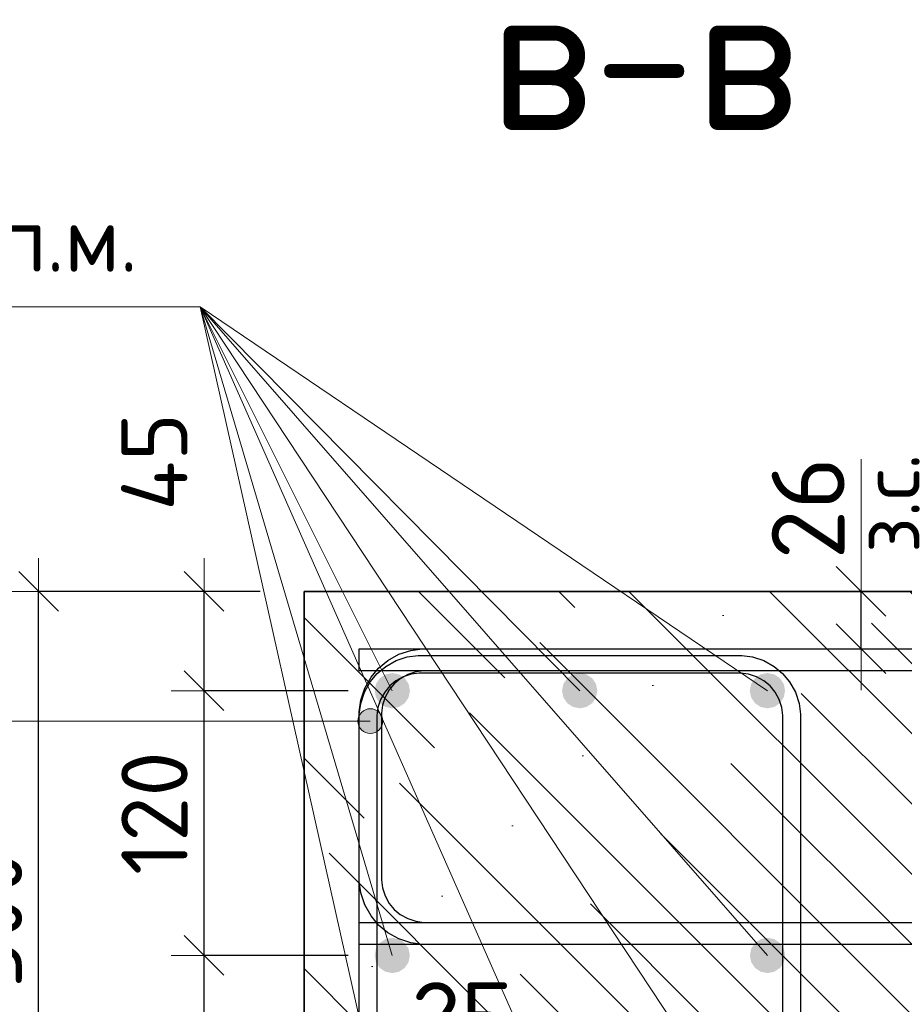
# Model space of a CAD drawing. Header units: metres. Extents: x -38 to 90, y -15 to 21.
# Tile 117 of 127: x 72.085 to 72.486, y 6.396 to 6.843. Entities that reach past the tile are written whole.
import ezdxf

# ---------------------------------------------------------------- set-up
doc = ezdxf.new("R2010")
doc.units = ezdxf.units.M
doc.header["$PDMODE"] = 65
for name, color, linetype, lineweight in [('XR$4$Арм. стержнями верхней зоны', 180, 'Continuous', 35), ('XR$4$Арм. стержнями нижней зоны', 180, 'Continuous', 35), ('XR$4$Арм.стержн. Арматура края', 96, 'Continuous', 35), ('XR$4$Арм.стержн. Хомут', 240, 'Continuous', 35), ('XR$4$Арм.стержн.горизонт. 1', 180, 'Continuous', 35), ('XR$4$Размерная линия (1)', 7, 'Continuous', 13), ('XR$4$Размерная линия_ общее', 7, 'Continuous', 13)]:
    doc.layers.add(name, color=color, linetype=linetype, lineweight=lineweight)
doc.styles.add('ISOCPEUR', font='txt')
doc.dimstyles.new('DIMSTYLE_10', dxfattribs={"dimtxt": 0.033, "dimasz": 0.0375, "dimexe": 0, "dimexo": 0, "dimgap": 0.0165, "dimtad": 2, "dimdec": 0, "dimlfac": 1000, "dimrnd": 1, "dimzin": 12, "dimdsep": 46, "dimtxsty": 'ISOCPEUR', "dimblk1": 'ALL_ML_STRICH', "dimblk2": 'ALL_ML_STRICH', "dimsah": 1, "dimcen": 0, "dimclrd": 7, "dimclre": 256, "dimclrt": 7, "dimadec": 0, "dimazin": 0, "dimtfac": 1, "dimtdec": 0, "dimtix": 1, "dimtmove": 2, "dimatfit": 3, "dimfxl": 0, "dimtvp": 1.2, "dimtzin": 0, "dimlwd": 0, "dimlwe": -3, "dimarcsym": 0})
doc.dimstyles.new('DIMSTYLE_12', dxfattribs={"dimtxt": 0.03, "dimasz": 0.03, "dimexe": 0, "dimexo": 0, "dimgap": 0.015, "dimtad": 2, "dimdec": 0, "dimlfac": 1000, "dimrnd": 1, "dimzin": 12, "dimdsep": 46, "dimtxsty": 'ISOCPEUR', "dimblk1": 'ALL_ML_STRICH', "dimblk2": 'ALL_ML_STRICH', "dimsah": 1, "dimcen": 0, "dimclrd": 7, "dimclre": 256, "dimclrt": 7, "dimadec": 0, "dimazin": 0, "dimtfac": 1, "dimtdec": 0, "dimtix": 1, "dimtmove": 2, "dimatfit": 3, "dimfxl": 0, "dimtzin": 0, "dimlwd": 0, "dimlwe": -3, "dimarcsym": 0})
doc.dimstyles.new('DIMSTYLE_14', dxfattribs={"dimtxt": 0.03, "dimasz": 0.03, "dimexe": 0, "dimexo": 0, "dimgap": 0.015, "dimtad": 2, "dimdec": 0, "dimlfac": 1000, "dimrnd": 1, "dimzin": 12, "dimdsep": 46, "dimtxsty": 'ISOCPEUR', "dimblk1": 'ALL_ML_STRICH', "dimblk2": 'ALL_ML_STRICH', "dimsah": 1, "dimcen": 0, "dimclrd": 7, "dimclre": 256, "dimclrt": 7, "dimadec": 0, "dimazin": 0, "dimtfac": 1, "dimtdec": 0, "dimtix": 1, "dimtmove": 2, "dimatfit": 3, "dimfxl": 0, "dimtvp": 1.2, "dimtzin": 0, "dimlwd": 0, "dimlwe": -3, "dimarcsym": 0})

# ---------------------------------------------------------------- blocks, each defined once
blk = doc.blocks.new('ALL_ML_STRICH')
at = {"color": 0, "linetype": 'ByBlock', "lineweight": -2}
for p, q in [((0, -0.5), (0, 0.5)), ((-0.3, -0.3), (0.3, 0.3)), ((-1, 0), (0.5, 0))]:
    blk.add_line(p, q, dxfattribs=at)
blk = doc.blocks.new('*D91')
at = {"layer": 'DEFPOINTS', "color": 7, "linetype": 'Continuous', "lineweight": 13, "transparency": 33554687}
for p in [(72.21436, 6.58345), (72.09402, 6.28345), (72.21432, 6.28345)]:
    blk.add_point(p, dxfattribs=at)
at = {"layer": 'XR$4$Размерная линия (1)', "color": 9, "linetype": 'Continuous', "lineweight": -2, "true_color": 0xc7c7c7, "transparency": 33554687}
for p, q in [((72.19436, 6.58345), (72.09402, 6.58345)), ((72.19432, 6.28345), (72.09402, 6.28345))]:
    blk.add_line(p, q, dxfattribs=at)
at = {"layer": 'XR$4$Размерная линия (1)', "color": 7, "linetype": 'Continuous', "lineweight": -2, "transparency": 33554687}
blk.add_line((72.09402, 6.28345), (72.09402, 6.58345), dxfattribs=at)
at = {"layer": 'XR$4$Размерная линия (1)', "color": 7, "linetype": 'Continuous', "lineweight": 13, "transparency": 33554687, "xscale": 0.03, "yscale": 0.03, "zscale": 0.03}
for p, rotation in [((72.09402, 6.58345), 90), ((72.09402, 6.28345), 270)]:
    blk.add_blockref('ALL_ML_STRICH', p, dxfattribs=dict(at, rotation=rotation))
at = {"layer": 'XR$4$Размерная линия (1)', "color": 7, "linetype": 'Continuous', "lineweight": 13, "transparency": 33554687, "insert": (72.07152, 6.43495), "char_height": 0.03, "width": 0.09, "attachment_point": 5, "rotation": 90, "style": 'ISOCPEUR'}
blk.add_mtext('\\A1;{300}', dxfattribs=at)
blk = doc.blocks.new('*D97')
at = {"layer": 'DEFPOINTS', "color": 7, "linetype": 'Continuous', "lineweight": 13, "transparency": 33554687}
for p in [(72.21432, 6.36582), (72.21432, 6.33083), (72.23932, 6.32583)]:
    blk.add_point(p, dxfattribs=at)
at = {"layer": 'XR$4$Размерная линия_ общее', "color": 253, "linetype": 'Continuous', "lineweight": -2, "true_color": 0xa0a0a0, "transparency": 33554687}
for p, q in [((72.21432, 6.35083), (72.21432, 6.36582)), ((72.23932, 6.34583), (72.23932, 6.36582))]:
    blk.add_line(p, q, dxfattribs=at)
at = {"layer": 'XR$4$Размерная линия_ общее', "color": 7, "linetype": 'Continuous', "lineweight": -2, "transparency": 33554687}
blk.add_line((72.21432, 6.36582), (72.23932, 6.36582), dxfattribs=at)
at = {"layer": 'XR$4$Размерная линия_ общее', "color": 7, "linetype": 'Continuous', "lineweight": 13, "transparency": 33554687, "xscale": 0.0375, "yscale": 0.0375, "zscale": 0.0375, "rotation": 180}
blk.add_blockref('ALL_ML_STRICH', (72.21432, 6.36582), dxfattribs=at)
at = {"layer": 'XR$4$Размерная линия_ общее', "color": 7, "linetype": 'Continuous', "lineweight": 13, "transparency": 33554687, "xscale": 0.0375, "yscale": 0.0375, "zscale": 0.0375}
blk.add_blockref('ALL_ML_STRICH', (72.23932, 6.36582), dxfattribs=at)
at = {"layer": 'XR$4$Размерная линия_ общее', "color": 7, "linetype": 'Continuous', "lineweight": 13, "transparency": 33554687, "insert": (72.28605, 6.38982), "char_height": 0.033, "width": 0.066, "attachment_point": 5, "style": 'ISOCPEUR'}
blk.add_mtext('\\A1;{25}', dxfattribs=at)
at = {"layer": 'XR$4$Размерная линия_ общее', "color": 7, "linetype": 'Continuous', "lineweight": 13, "transparency": 33554687, "insert": (72.2591, 6.36561), "char_height": 0.027, "width": 0.00135, "attachment_point": 1, "line_spacing_factor": 0.60241, "style": 'ISOCPEUR'}
blk.add_mtext('з.с.', dxfattribs=at)
blk = doc.blocks.new('*D169')
at = {"layer": 'DEFPOINTS', "color": 7, "linetype": 'Continuous', "lineweight": 13, "transparency": 33554687}
for p in [(72.25428, 6.41845), (72.16902, 6.32345), (72.25428, 6.32345)]:
    blk.add_point(p, dxfattribs=at)
at = {"layer": 'XR$4$Размерная линия (1)', "color": 9, "linetype": 'Continuous', "lineweight": -2, "true_color": 0xc7c7c7, "transparency": 33554687}
for p, q in [((72.23428, 6.41845), (72.16902, 6.41845)), ((72.23428, 6.32345), (72.16902, 6.32345))]:
    blk.add_line(p, q, dxfattribs=at)
at = {"layer": 'XR$4$Размерная линия (1)', "color": 7, "linetype": 'Continuous', "lineweight": -2, "transparency": 33554687}
blk.add_line((72.16902, 6.32345), (72.16902, 6.41845), dxfattribs=at)
at = {"layer": 'XR$4$Размерная линия (1)', "color": 7, "linetype": 'Continuous', "lineweight": 13, "transparency": 33554687, "xscale": 0.03, "yscale": 0.03, "zscale": 0.03}
for p, rotation in [((72.16902, 6.41845), 90), ((72.16902, 6.32345), 270)]:
    blk.add_blockref('ALL_ML_STRICH', p, dxfattribs=dict(at, rotation=rotation))
at = {"layer": 'XR$4$Размерная линия (1)', "color": 7, "linetype": 'Continuous', "lineweight": 13, "transparency": 33554687, "insert": (72.14652, 6.37245), "char_height": 0.03, "width": 0.06, "attachment_point": 5, "rotation": 90, "style": 'ISOCPEUR'}
blk.add_mtext('\\A1;{95}', dxfattribs=at)
blk = doc.blocks.new('*D170')
at = {"layer": 'DEFPOINTS', "color": 7, "linetype": 'Continuous', "lineweight": 13, "transparency": 33554687}
for p in [(72.25428, 6.53845), (72.16902, 6.41845), (72.25428, 6.41845)]:
    blk.add_point(p, dxfattribs=at)
at = {"layer": 'XR$4$Размерная линия (1)', "color": 9, "linetype": 'Continuous', "lineweight": -2, "true_color": 0xc7c7c7, "transparency": 33554687}
for p, q in [((72.23428, 6.53845), (72.16902, 6.53845)), ((72.23428, 6.41845), (72.16902, 6.41845))]:
    blk.add_line(p, q, dxfattribs=at)
at = {"layer": 'XR$4$Размерная линия (1)', "color": 7, "linetype": 'Continuous', "lineweight": -2, "transparency": 33554687}
blk.add_line((72.16902, 6.41845), (72.16902, 6.53845), dxfattribs=at)
at = {"layer": 'XR$4$Размерная линия (1)', "color": 7, "linetype": 'Continuous', "lineweight": 13, "transparency": 33554687, "xscale": 0.03, "yscale": 0.03, "zscale": 0.03}
for p, rotation in [((72.16902, 6.53845), 90), ((72.16902, 6.41845), 270)]:
    blk.add_blockref('ALL_ML_STRICH', p, dxfattribs=dict(at, rotation=rotation))
at = {"layer": 'XR$4$Размерная линия (1)', "color": 7, "linetype": 'Continuous', "lineweight": 13, "transparency": 33554687, "insert": (72.14652, 6.48295), "char_height": 0.03, "width": 0.09, "attachment_point": 5, "rotation": 90, "style": 'ISOCPEUR'}
blk.add_mtext('\\A1;{120}', dxfattribs=at)
blk = doc.blocks.new('*D171')
at = {"layer": 'DEFPOINTS', "color": 7, "linetype": 'Continuous', "lineweight": 13, "transparency": 33554687}
for p in [(72.21432, 6.58345), (72.16902, 6.53845), (72.25428, 6.53845)]:
    blk.add_point(p, dxfattribs=at)
at = {"layer": 'XR$4$Размерная линия (1)', "color": 9, "linetype": 'Continuous', "lineweight": -2, "true_color": 0xc7c7c7, "transparency": 33554687}
for p, q in [((72.19432, 6.58345), (72.16902, 6.58345)), ((72.23428, 6.53845), (72.16902, 6.53845))]:
    blk.add_line(p, q, dxfattribs=at)
at = {"layer": 'XR$4$Размерная линия (1)', "color": 7, "linetype": 'Continuous', "lineweight": -2, "transparency": 33554687}
blk.add_line((72.16902, 6.53845), (72.16902, 6.58345), dxfattribs=at)
at = {"layer": 'XR$4$Размерная линия (1)', "color": 7, "linetype": 'Continuous', "lineweight": 13, "transparency": 33554687, "xscale": 0.03, "yscale": 0.03, "zscale": 0.03}
for p, rotation in [((72.16902, 6.58345), 90), ((72.16902, 6.53845), 270)]:
    blk.add_blockref('ALL_ML_STRICH', p, dxfattribs=dict(at, rotation=rotation))
at = {"layer": 'XR$4$Размерная линия (1)', "color": 7, "linetype": 'Continuous', "lineweight": 13, "transparency": 33554687, "insert": (72.14645, 6.64217), "char_height": 0.03, "width": 0.06, "attachment_point": 5, "rotation": 90, "style": 'ISOCPEUR'}
blk.add_mtext('\\A1;{45}', dxfattribs=at)
blk = doc.blocks.new('*D179')
at = {"layer": 'DEFPOINTS', "color": 7, "linetype": 'Continuous', "lineweight": 13, "transparency": 33554687}
for p in [(72.42673, 6.58345), (72.42673, 6.55745), (72.46671, 6.55745)]:
    blk.add_point(p, dxfattribs=at)
at = {"layer": 'XR$4$Размерная линия_ общее', "color": 253, "linetype": 'Continuous', "lineweight": -2, "true_color": 0xa0a0a0, "transparency": 33554687}
for p, q in [((72.44673, 6.58345), (72.46671, 6.58345)), ((72.44673, 6.55745), (72.46671, 6.55745))]:
    blk.add_line(p, q, dxfattribs=at)
at = {"layer": 'XR$4$Размерная линия_ общее', "color": 7, "linetype": 'Continuous', "lineweight": -2, "transparency": 33554687}
blk.add_line((72.46671, 6.55745), (72.46671, 6.58345), dxfattribs=at)
at = {"layer": 'XR$4$Размерная линия_ общее', "color": 7, "linetype": 'Continuous', "lineweight": 13, "transparency": 33554687, "xscale": 0.0375, "yscale": 0.0375, "zscale": 0.0375}
for p, rotation in [((72.46671, 6.58345), 90), ((72.46671, 6.55745), 270)]:
    blk.add_blockref('ALL_ML_STRICH', p, dxfattribs=dict(at, rotation=rotation))
at = {"layer": 'XR$4$Размерная линия_ общее', "color": 7, "linetype": 'Continuous', "lineweight": 13, "transparency": 33554687, "insert": (72.46625, 6.60081), "char_height": 0.027, "width": 0.00135, "attachment_point": 1, "rotation": 90, "line_spacing_factor": 0.60241, "style": 'ISOCPEUR'}
blk.add_mtext('з.с.', dxfattribs=at)
at = {"layer": 'XR$4$Размерная линия_ общее', "color": 7, "linetype": 'Continuous', "lineweight": 13, "transparency": 33554687, "insert": (72.44271, 6.62117), "char_height": 0.033, "width": 0.066, "attachment_point": 5, "rotation": 90, "style": 'ISOCPEUR'}
blk.add_mtext('\\A1;{26}', dxfattribs=at)

msp = doc.modelspace()

# ---------------------------------------------------------------- hatches: boundary and pattern name
at = {"linetype": 'Continuous', "lineweight": 13, "transparency": 33554687}
h = msp.add_hatch(dxfattribs=at)
h.set_pattern_fill('__________540', scale=0.015, style=0, pattern_type=2)
h.set_pattern_definition([(135, (0, 0), (-0.031819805, -0.031819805), [0.4, -0.05, 0, -0.05]), (135, (-0.01591, -0.01591), (-0.031819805, -0.031819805), [0.8, -0.1, 0.1, -0.1])])
h.paths.add_polyline_path([(72.21432, 6.58345), (72.21432, 6.38345), (72.62859, 6.38345), (72.62859, 6.58345)], flags=0)
at = {"layer": 'XR$4$Арм.стержн. Арматура края', "linetype": 'Continuous', "lineweight": 13, "transparency": 33554687}
for points in [[(72.23948, 6.52745), (72.24151, 6.5198), (72.24151, 6.52948)], [(72.24151, 6.52948), (72.24432, 6.51902), (72.24432, 6.53027)], [(72.24151, 6.52948), (72.24151, 6.5198), (72.24432, 6.51902)], [(72.24432, 6.53027), (72.24432, 6.51902), (72.24713, 6.5198)], [(72.24432, 6.53027), (72.24713, 6.5198), (72.24713, 6.52948)], [(72.24713, 6.52948), (72.24713, 6.5198), (72.24916, 6.52183)], [(72.24713, 6.52948), (72.24916, 6.52183), (72.24916, 6.52745)], [(72.23948, 6.52183), (72.23948, 6.52745), (72.2387, 6.52464)], [(72.23948, 6.52745), (72.23948, 6.52183), (72.24151, 6.5198)], [(72.24916, 6.52745), (72.24916, 6.52183), (72.24995, 6.52464)]]:
    msp.add_hatch(color=7, dxfattribs=at).paths.add_polyline_path(points)
at = {"layer": 'XR$4$Арм.стержн.горизонт. 1', "linetype": 'Continuous', "lineweight": 50, "transparency": 33554687}
for points in [[(72.26228, 6.53845), (72.26168, 6.54151), (72.25994, 6.54411), (72.25735, 6.54584), (72.25428, 6.54645), (72.25122, 6.54584), (72.24863, 6.54411), (72.24689, 6.54151), (72.24628, 6.53845), (72.24689, 6.53539), (72.24863, 6.53279), (72.25122, 6.53106), (72.25428, 6.53045), (72.25735, 6.53106), (72.25994, 6.53279), (72.26168, 6.53539)], [(72.34721, 6.53845), (72.3466, 6.54151), (72.34487, 6.54411), (72.34227, 6.54584), (72.33921, 6.54645), (72.33615, 6.54584), (72.33355, 6.54411), (72.33182, 6.54151), (72.33121, 6.53845), (72.33182, 6.53539), (72.33355, 6.53279), (72.33615, 6.53106), (72.33921, 6.53045), (72.34227, 6.53106), (72.34487, 6.53279), (72.3466, 6.53539)], [(72.43228, 6.53845), (72.43168, 6.54151), (72.42994, 6.54411), (72.42735, 6.54584), (72.42428, 6.54645), (72.42122, 6.54584), (72.41863, 6.54411), (72.41689, 6.54151), (72.41628, 6.53845), (72.41689, 6.53539), (72.41863, 6.53279), (72.42122, 6.53106), (72.42428, 6.53045), (72.42735, 6.53106), (72.42994, 6.53279), (72.43168, 6.53539)], [(72.26225, 6.41845), (72.26164, 6.42151), (72.2599, 6.42411), (72.25731, 6.42584), (72.25425, 6.42645), (72.25118, 6.42584), (72.24859, 6.42411), (72.24686, 6.42151), (72.24625, 6.41845), (72.24686, 6.41539), (72.24859, 6.41279), (72.25118, 6.41106), (72.25425, 6.41045), (72.25731, 6.41106), (72.2599, 6.41279), (72.26164, 6.41539)], [(72.43232, 6.41845), (72.43171, 6.42151), (72.42998, 6.42411), (72.42738, 6.42584), (72.42432, 6.42645), (72.42126, 6.42584), (72.41867, 6.42411), (72.41693, 6.42151), (72.41632, 6.41845), (72.41693, 6.41539), (72.41867, 6.41279), (72.42126, 6.41106), (72.42432, 6.41045), (72.42738, 6.41106), (72.42998, 6.41279), (72.43171, 6.41539)]]:
    msp.add_hatch(color=7, dxfattribs=at).paths.add_polyline_path(points)

# ---------------------------------------------------------------- linework, layer by layer
at = {"color": 7, "linetype": 'Continuous', "lineweight": 13, "transparency": 33554687}
msp.add_line((72.46671, 6.58345), (72.46671, 6.64345), dxfattribs=at)
at = {"color": 7, "linetype": 'Continuous', "lineweight": 35, "transparency": 33554687}
for p, q in [((72.21432, 6.58345), (72.21432, 6.38345)), ((72.62859, 6.58345), (72.21432, 6.58345))]:
    msp.add_line(p, q, dxfattribs=at)
at = {"layer": 'XR$4$Арм. стержнями верхней зоны', "color": 4, "linetype": 'Continuous', "lineweight": 25, "transparency": 33554687}
msp.add_lwpolyline([(72.23932, 6.55745), (72.63359, 6.55745), (72.63359, 6.54745), (72.23932, 6.54745), (72.23932, 6.55745)], dxfattribs=at)
msp.add_lwpolyline([(72.23932, 6.55745), (72.63359, 6.55745), (72.63359, 6.54745), (72.23932, 6.54745), (72.23932, 6.55745)], dxfattribs=at)
at = {"layer": 'XR$4$Арм. стержнями нижней зоны', "color": 4, "linetype": 'Continuous', "lineweight": 25, "transparency": 33554687}
msp.add_lwpolyline([(72.23932, 6.43345), (72.63359, 6.43345), (72.63359, 6.42345), (72.23932, 6.42345), (72.23932, 6.43345)], dxfattribs=at)
msp.add_lwpolyline([(72.23932, 6.43345), (72.63359, 6.43345), (72.63359, 6.42345), (72.23932, 6.42345), (72.23932, 6.43345)], dxfattribs=at)
at = {"layer": 'XR$4$Арм.стержн. Арматура края', "color": 7, "linetype": 'Continuous', "lineweight": 13, "transparency": 33554687}
for p, q in [((72.24432, 6.53027), (72.24432, 6.53027)), ((72.02872, 6.52464), (72.24432, 6.52464)), ((72.2387, 6.52464), (72.2387, 6.52464)), ((72.24995, 6.52464), (72.24995, 6.52464)), ((72.24432, 6.51902), (72.24432, 6.51902))]:
    msp.add_line(p, q, dxfattribs=at)
at = {"layer": 'XR$4$Арм.стержн. Арматура края', "color": 4, "linetype": 'Continuous', "lineweight": 25, "transparency": 33554687}
for points in [[(72.63359, 6.42345), (72.26789, 6.42345), (72.26267, 6.42417), (72.25723, 6.42597), (72.25222, 6.42877), (72.2481, 6.43222), (72.24465, 6.43635), (72.24184, 6.44136), (72.24005, 6.4468), (72.23932, 6.45201), (72.23932, 6.52888), (72.24005, 6.5341), (72.24184, 6.53954), (72.24465, 6.54455), (72.2481, 6.54868), (72.25222, 6.55212), (72.25723, 6.55493), (72.26267, 6.55672), (72.26789, 6.55745), (72.63359, 6.55745)], [(72.63359, 6.42345), (72.26789, 6.42345), (72.26267, 6.42417), (72.25723, 6.42597), (72.25222, 6.42877), (72.2481, 6.43222), (72.24465, 6.43635), (72.24184, 6.44136), (72.24005, 6.4468), (72.23932, 6.45201), (72.23932, 6.52888), (72.24005, 6.5341), (72.24184, 6.53954), (72.24465, 6.54455), (72.2481, 6.54868), (72.25222, 6.55212), (72.25723, 6.55493), (72.26267, 6.55672), (72.26789, 6.55745), (72.63359, 6.55745)], [(72.63359, 6.54745), (72.26858, 6.54745), (72.26494, 6.54694), (72.26128, 6.54573), (72.25792, 6.54385), (72.25519, 6.54158), (72.25292, 6.53885), (72.25104, 6.53549), (72.24983, 6.53183), (72.24932, 6.52819), (72.24932, 6.45271), (72.24983, 6.44907), (72.25104, 6.4454), (72.25292, 6.44205), (72.25519, 6.43932), (72.25792, 6.43704), (72.26128, 6.43516), (72.26494, 6.43395), (72.26858, 6.43345), (72.63359, 6.43345)], [(72.63359, 6.54745), (72.26858, 6.54745), (72.26494, 6.54694), (72.26128, 6.54573), (72.25792, 6.54385), (72.25519, 6.54158), (72.25292, 6.53885), (72.25104, 6.53549), (72.24983, 6.53183), (72.24932, 6.52819), (72.24932, 6.45271), (72.24983, 6.44907), (72.25104, 6.4454), (72.25292, 6.44205), (72.25519, 6.43932), (72.25792, 6.43704), (72.26128, 6.43516), (72.26494, 6.43395), (72.26858, 6.43345), (72.63359, 6.43345)]]:
    msp.add_lwpolyline(points, dxfattribs=at)
at = {"layer": 'XR$4$Арм.стержн. Арматура края', "color": 7, "linetype": 'Continuous', "lineweight": 13, "transparency": 33554687}
msp.add_circle((72.24432, 6.52464), 0.00563, dxfattribs=at)
at = {"layer": 'XR$4$Арм.стержн. Хомут', "color": 40, "linetype": 'Continuous', "lineweight": 25, "transparency": 33554687}
for points in [[(72.23928, 6.33513), (72.23928, 6.52777), (72.23996, 6.53265), (72.24164, 6.53773), (72.24426, 6.54241), (72.24747, 6.54626), (72.25132, 6.54948), (72.256, 6.55209), (72.26108, 6.55377), (72.26596, 6.55445), (72.41265, 6.55445), (72.41753, 6.55377), (72.42261, 6.55209), (72.42728, 6.54948), (72.43113, 6.54626), (72.43435, 6.54241), (72.43697, 6.53773), (72.43864, 6.53265), (72.43932, 6.52777), (72.43932, 6.33513)], [(72.23928, 6.33513), (72.23928, 6.52777), (72.23996, 6.53265), (72.24164, 6.53773), (72.24426, 6.54241), (72.24747, 6.54626), (72.25132, 6.54948), (72.256, 6.55209), (72.26108, 6.55377), (72.26596, 6.55445), (72.41265, 6.55445), (72.41753, 6.55377), (72.42261, 6.55209), (72.42728, 6.54948), (72.43113, 6.54626), (72.43435, 6.54241), (72.43697, 6.53773), (72.43864, 6.53265), (72.43932, 6.52777), (72.43932, 6.33513)], [(72.43132, 6.33568), (72.43132, 6.52722), (72.43082, 6.53083), (72.42961, 6.5345), (72.42773, 6.53785), (72.42545, 6.54058), (72.42272, 6.54286), (72.41937, 6.54474), (72.41571, 6.54595), (72.41209, 6.54645), (72.26652, 6.54645), (72.2629, 6.54595), (72.25924, 6.54474), (72.25588, 6.54286), (72.25315, 6.54058), (72.25087, 6.53785), (72.24899, 6.5345), (72.24779, 6.53083), (72.24728, 6.52722), (72.24728, 6.33568)], [(72.43132, 6.33568), (72.43132, 6.52722), (72.43082, 6.53083), (72.42961, 6.5345), (72.42773, 6.53785), (72.42545, 6.54058), (72.42272, 6.54286), (72.41937, 6.54474), (72.41571, 6.54595), (72.41209, 6.54645), (72.26652, 6.54645), (72.2629, 6.54595), (72.25924, 6.54474), (72.25588, 6.54286), (72.25315, 6.54058), (72.25087, 6.53785), (72.24899, 6.5345), (72.24779, 6.53083), (72.24728, 6.52722), (72.24728, 6.33568)]]:
    msp.add_lwpolyline(points, dxfattribs=at)
at = {"layer": 'XR$4$Арм.стержн.горизонт. 1', "color": 7, "linetype": 'Continuous', "lineweight": 13, "transparency": 33554687}
for p, q in [((71.9412, 6.71235), (72.1672, 6.71235)), ((72.1672, 6.71235), (72.42432, 6.32345)), ((72.1672, 6.71235), (72.25425, 6.41845)), ((72.1672, 6.71235), (72.25428, 6.53845)), ((72.1672, 6.71235), (72.33925, 6.32345)), ((72.1672, 6.71235), (72.25425, 6.32345)), ((72.1672, 6.71235), (72.42432, 6.41845)), ((72.1672, 6.71235), (72.33921, 6.53845)), ((72.1672, 6.71235), (72.42428, 6.53845))]:
    msp.add_line(p, q, dxfattribs=at)

# ---------------------------------------------------------------- texts
at = {"color": 7, "linetype": 'Continuous', "lineweight": 50, "transparency": 33554687, "insert": (72.36843, 6.8263), "char_height": 0.0675, "width": 0.1725652, "attachment_point": 5, "style": 'ISOCPEUR'}
msp.add_mtext('\\A1;{\\fISOCPEUR|i0|b0;\\H0.067500;\\W1.000000;\\C7;в-в}\\P', dxfattribs=at)
at = {"layer": 'XR$4$Арм.стержн.горизонт. 1', "color": 7, "linetype": 'Continuous', "lineweight": 25, "transparency": 33554687, "insert": (71.9612, 6.72835), "char_height": 0.03, "width": 0.1999831, "attachment_point": 7, "style": 'ISOCPEUR'}
msp.add_mtext('\\W0.94;ø16 L=п.м.', dxfattribs=at)

# ---------------------------------------------------------------- dimensions: what is measured, and where the dimension line sits
at = {"layer": 'XR$4$Размерная линия (1)', "color": 7, "linetype": 'Continuous', "lineweight": 13, "transparency": 33554687}
for base, p1, p2, dimstyle, picture, middle in [((72.16902, 6.58345), (72.23428, 6.53845), (72.19432, 6.58345), 'DIMSTYLE_14', '*D171', (72.14645, 6.64217)), ((72.09402, 6.58345), (72.19432, 6.28345), (72.19436, 6.58345), 'DIMSTYLE_12', '*D91', (72.07152, 6.43495)), ((72.16902, 6.53845), (72.23428, 6.41845), (72.23428, 6.53845), 'DIMSTYLE_12', '*D170', (72.14652, 6.48295)), ((72.16902, 6.41845), (72.23428, 6.32345), (72.23428, 6.41845), 'DIMSTYLE_12', '*D169', (72.14652, 6.37245))]:
    dim = msp.add_linear_dim(base=base, p1=p1, p2=p2, angle=90, dimstyle=dimstyle, override={"dimpost": '<>', "dimclrd": 7, "dimclre": 9, "dimclrt": 7, "dimlwd": 0, "dimlwe": 65533}, dxfattribs=at)
    dim.commit()
    dim.dimension.update_dxf_attribs({"geometry": picture, "text_midpoint": middle, "dimtype": 160})
at = {"layer": 'XR$4$Размерная линия_ общее', "color": 7, "linetype": 'Continuous', "lineweight": 13, "transparency": 33554687}
dim = msp.add_linear_dim(base=(72.46671, 6.58345), p1=(72.44673, 6.55745), p2=(72.44673, 6.58345), angle=90, text='<>\\Xз.с.', dimstyle='DIMSTYLE_10', override={"dimpost": '<>', "dimclrd": 7, "dimclre": 253, "dimclrt": 7, "dimlwd": 0, "dimlwe": 65533}, dxfattribs=at)
dim.commit()
dim.dimension.update_dxf_attribs({"geometry": '*D179', "text_midpoint": (72.44271, 6.62117), "dimtype": 160})
dim = msp.add_linear_dim(base=(72.23932, 6.36582), p1=(72.21432, 6.35083), p2=(72.23932, 6.34583), text='<>\\Xз.с.', dimstyle='DIMSTYLE_10', override={"dimpost": '<>', "dimclrd": 7, "dimclre": 253, "dimclrt": 7, "dimlwd": 0, "dimlwe": 65533}, dxfattribs=at)
dim.commit()
dim.dimension.update_dxf_attribs({"geometry": '*D97', "text_midpoint": (72.28605, 6.38982), "dimtype": 160})

doc.saveas('drawing.dxf')
